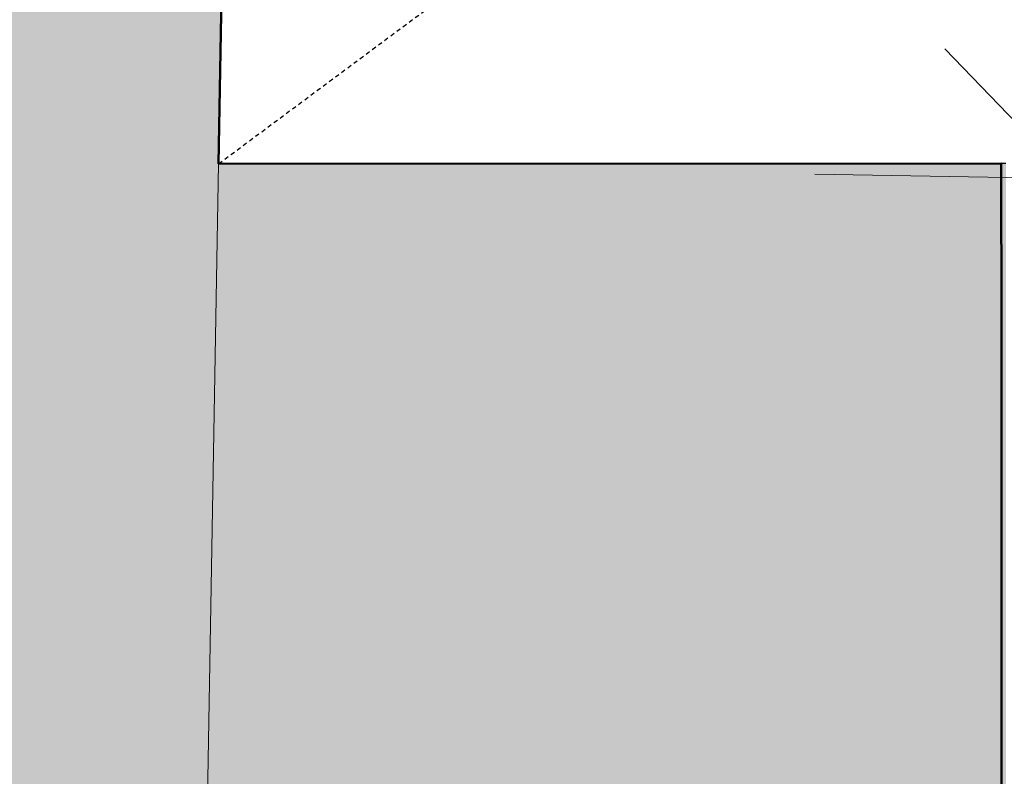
# Model space of a CAD drawing. Header units: millimetres. Extents: x -28017 to 3863, y -4271 to 20239.
# Tile 55 of 105: x -13029 to -12450, y 650 to 1095. Entities that reach past the tile are written whole.
import ezdxf

# ---------------------------------------------------------------- set-up
doc = ezdxf.new("R2010")
doc.units = ezdxf.units.MM
doc.header["$MEASUREMENT"] = 0
doc.linetypes.add('Čárkovaná M', pattern=[4.5, 2.5, -2])
for name, color, linetype in [('5._POHLED ZÁPADNÍ_2_2D prvky - obecné', 7, 'Continuous'), ('5._POHLED ZÁPADNÍ_2_Konstrukce - nosné', 7, 'Continuous'), ('5._POHLED ZÁPADNÍ_2_Kóty - SP', 7, 'Continuous'), ('5._POHLED ZÁPADNÍ_2_Nové_Anotace - S', 7, 'Continuous'), ('5._POHLED ZÁPADNÍ_2_Nové_Konstrukce - nenosné', 7, 'Continuous'), ('5._POHLED ZÁPADNÍ_2_Nové_Výplně – Řezové', 7, 'Continuous'), ('5._POHLED ZÁPADNÍ_2_Výplně – Řezové', 7, 'Continuous')]:
    doc.layers.add(name, color=color, linetype=linetype)

msp = doc.modelspace()

# ---------------------------------------------------------------- hatches: boundary and pattern name
at = {"layer": '5._POHLED ZÁPADNÍ_2_Nové_Výplně – Řezové', "linetype": 'Continuous', "lineweight": 0, "true_color": 0xf2b2b2}
msp.add_hatch(color=9, dxfattribs=at).paths.add_polyline_path([(-12451.71, 1010.77), (-12451.51, 350.77), (-12448.86, 350.77), (-12449.01, 850.77), (-12449.06, 1010.77)])
at = {"layer": '5._POHLED ZÁPADNÍ_2_Výplně – Řezové', "linetype": 'Continuous', "lineweight": 13}
for points in [[(-12794.17, 7636.44), (-13134.23, 7636.34), (-13251.76, 1010.53), (-12911.7, 1010.63)], [(-13471.39, 1010.47), (-13471.35, 865.47), (-13471.32, 750.47), (-13411.32, 750.49), (-13411.2, 350.49), (-12451.51, 350.77), (-12451.71, 1010.77)]]:
    msp.add_hatch(color=254, dxfattribs=at).paths.add_polyline_path(points)

# ---------------------------------------------------------------- linework, layer by layer
at = {"layer": '5._POHLED ZÁPADNÍ_2_2D prvky - obecné', "color": 8, "linetype": 'Continuous', "lineweight": 13}
msp.add_line((-12911.71, 1010.53), (-12923.34, 349.94), dxfattribs=at)
at = {"layer": '5._POHLED ZÁPADNÍ_2_Konstrukce - nosné', "color": 7, "linetype": 'Continuous', "lineweight": 50}
for p, q in [((-12451.68, 915.77), (-12451.71, 1010.77)), ((-12451.64, 800.77), (-12451.68, 915.77)), ((-12451.51, 350.77), (-12451.64, 800.77))]:
    msp.add_line(p, q, dxfattribs=at)
at = {"layer": '5._POHLED ZÁPADNÍ_2_Konstrukce - nosné', "color": 7, "linetype": 'Continuous', "lineweight": 50, "flags": 128}
for points in [[(-12911.7, 1010.63), (-12794.17, 7636.44)], [(-12451.71, 1010.77), (-12911.7, 1010.63)]]:
    msp.add_lwpolyline(points, dxfattribs=at)
at = {"layer": '5._POHLED ZÁPADNÍ_2_Kóty - SP', "color": 154, "linetype": 'Continuous', "lineweight": 13}
for p, q in [((-12485.01, 1078.13), (-12337.67, 925.51)), ((-12561.32, 1004.46), (-12270.74, 999.35))]:
    msp.add_line(p, q, dxfattribs=at)
at = {"layer": '5._POHLED ZÁPADNÍ_2_Nové_Anotace - S', "color": 1, "linetype": 'Čárkovaná M', "lineweight": 25}
msp.add_line((-12911.7, 1010.63), (-7245.79, 5223.27), dxfattribs=at)
at = {"layer": '5._POHLED ZÁPADNÍ_2_Nové_Konstrukce - nenosné', "color": 1, "linetype": 'Continuous', "lineweight": 25, "flags": 128}
msp.add_lwpolyline([(-12449.06, 1010.77), (-12451.71, 1010.77)], dxfattribs=at)

doc.saveas('drawing.dxf')
